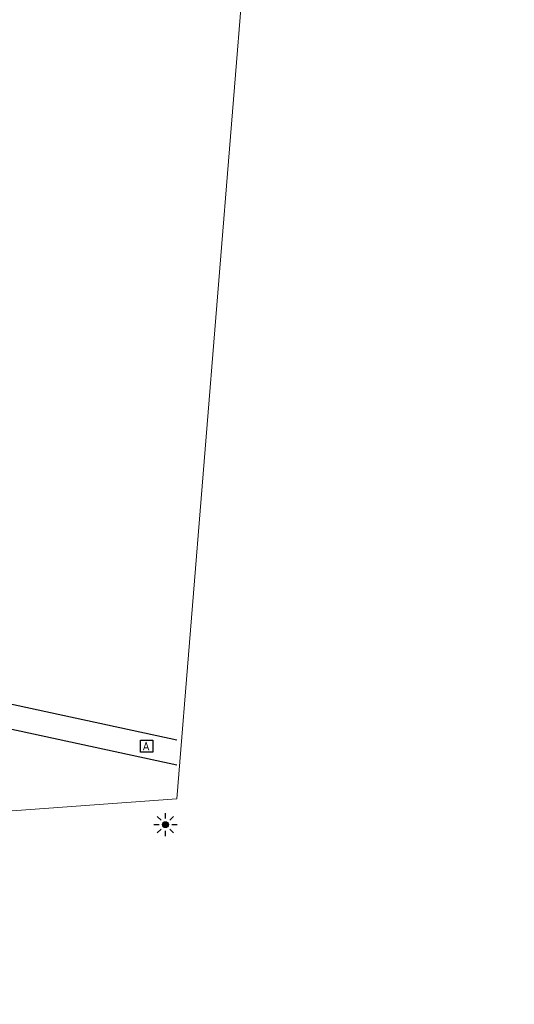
# Model space of a CAD drawing. Header units: metres. Extents: x 240159 to 241664, y 578380 to 583939.
# Tile 53 of 71: x 240784 to 240835, y 583537 to 583639. Entities that reach past the tile are written whole.
import ezdxf
from ezdxf.enums import TextEntityAlignment as Align

# ---------------------------------------------------------------- set-up
doc = ezdxf.new("R2010")
doc.units = ezdxf.units.M
for name, color, linetype, lineweight in [('08 DO Civiel - nieuwe persleiding 160', 96, 'NPERS', 30), ('N-GV-GR-BOLLEN-A', 92, 'Continuous', 9), ('N-WE-IE-MEUBILAIR_WEGMEUBILAIR_LICHTMAST_MET_PASTEGEL-S', 7, 'Continuous', 25), ('N-WE-KL-TRACE_WENSTRACE-A', 7, 'Continuous', 25), ('X-XX-WE-KG-WERKGRENS-G', 10, 'XX-WERKGRENS_CIRCEL', 20)]:
    doc.layers.add(name, color=color, linetype=linetype, lineweight=lineweight)
doc.layers.add('X-XX-AL-VERWIJZING-NUTS_A-T18', color=7, linetype='Continuous', lineweight=25, true_color=0xfe0101)
doc.styles.add('NLCS-ISO', font='NLCS-ISO.ttf')
doc.styles.add('NLCS-ISO-ANNOTATIEF-T25', font='NLCS-ISO.ttf', dxfattribs={"height": 2.5})
doc.styles.add('Style-STANDARD', font='simplex.shx')
doc.linetypes.add('NPERS', pattern='A,0.5,-0.5,["+",Style-STANDARD,S=0.5,R=0,X=-0.1,Y=-0.2],-0.8', length=1.8)
doc.linetypes.add('XX-WERKGRENS_CIRCEL', pattern='A,10,-2.5,[69,NLCS.SHX,S=1,R=0,X=0,Y=0],-2.5', length=15)

# ---------------------------------------------------------------- blocks, each defined once
blk = doc.blocks.new('N-SIE-WEG_LICHTMAST_SPOT-SO')
h = blk.add_hatch(color=256)
edge = h.paths.add_edge_path()
edge.add_arc((0, 0), 0.77, 0, 360)
for p, q in [((0, 1.62), (0, 3)), ((-3, 0), (-1.62, 0)), ((-2.12, 2.12), (-1.15, 1.15)), ((1.15, 1.15), (2.12, 2.12)), ((-2.12, -2.12), (-1.15, -1.15)), ((0, -3), (0, -1.62)), ((1.15, -1.15), (2.12, -2.12)), ((1.62, 0), (3, 0))]:
    blk.add_line(p, q)
blk.add_circle((0, 0), 0.77)
at = {"style": 'NLCS-ISO'}
blk.add_attdef('TYPE', text='', height=1.8, dxfattribs=at).set_placement((0, 3), align=Align.BOTTOM_CENTER)
blk = doc.blocks.new('N_lichtmast')
blk.add_blockref('N-SIE-WEG_LICHTMAST_SPOT-SO', (0, 0))

msp = doc.modelspace()

# ---------------------------------------------------------------- hatches: boundary and pattern name
at = {"layer": 'N-GV-GR-BOLLEN-A'}
h = msp.add_hatch(dxfattribs=at)
h.set_pattern_fill('AGR-BOLLEN', color=256, scale=0.5, pattern_type=2)
h.set_pattern_definition([(45, (0, 0), (-0.8749916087, 0.8749916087), [0.3, -0.937425]), (135, (0, 0), (-0.8749916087, -0.8749916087), [0.3, -0.937425])])
h.paths.add_polyline_path([(240686.474, 583735.503), (240748.725, 583739.722, -0.4606943), (240763.66, 583724.475), (240761.251, 583697.29, 0.0669485), (240762.114, 583678.259), (240765.893, 583657.375, -0.0278435), (240768.68, 583634.896), (240773.404, 583565.204), (240779.941, 583574.402), (240778.573, 583636.488), (240794.946, 583725.789), (240796.591, 583769.562), (240796.764, 583773.057), (240793.275, 583772.783, -0.0841881), (240757.188, 583776.178), (240741.334, 583780.426, 0.2283239), (240682.712, 583765.292, -0.0008538), (240659.229, 583745.644, -0.2200704), (240596.227, 583728.709), (240513.155, 583743.564, 0.5940481), (240482.46, 583699.445), (240488.768, 583688.3), (240507.69, 583654.865, -0.1738144), (240514.477, 583598.584, -0.1185222), (240502.533, 583574.041), (240526.377, 583548.37), (240523.712, 583587.68, -0.0576784), (240524.325, 583600.551), (240529.022, 583629.153, 0.1226499), (240527.101, 583652.738), (240518.082, 583679.469, -0.491873), (240530.436, 583697.965), (240589.679, 583701.98, 0.2674745), (240599.665, 583708.673, -0.2674745), (240611.311, 583716.476), (240665.692, 583720.162, 0.2920074), (240674.317, 583726.529, -0.2920074)])

# ---------------------------------------------------------------- linework, layer by layer
at = {"layer": '08 DO Civiel - nieuwe persleiding 160', "ltscale": 2, "flags": 128}
msp.add_lwpolyline([(240800.136, 583564.579), (240778.494, 583569.259), (240759.92, 583560.356), (240738.734, 583560.252), (240717.571, 583559.262), (240535.566, 583546.933)], dxfattribs=at)
at = {"layer": 'N-WE-KL-TRACE_WENSTRACE-A', "transparency": 33554559}
msp.add_lwpolyline([(240800.136, 583564.579), (240778.494, 583569.259), (240759.92, 583560.356), (240760.447, 583557.847), (240778.781, 583566.639), (240800.136, 583562.021)], dxfattribs=at)
at = {"layer": 'X-XX-WE-KG-WERKGRENS-G', "flags": 128}
msp.add_lwpolyline([(240187.762, 583784.732), (240159.404, 583757.698), (240169.028, 583742.355), (240265.702, 583784.857), (240393.607, 583784.982), (240387.115, 583763.745), (240401.241, 583754.746), (240418.947, 583769.347), (240428.104, 583727.117), (240466.42, 583693.547), (240507.393, 583537.131), (240800.136, 583558.506), (240818.587, 583786.439), (240856.238, 583841.557), (240925.322, 583832.926), (240937.919, 583879.713), (241166.237, 583879.713), (241166.237, 583939.034), (240701.99, 583939.034), (240693.683, 583887.816), (240643.783, 583887.816), (240514.589, 583853.279), (240512.63, 583866.906), (240506.367, 583870.112), (240500.104, 583934.686), (240187.567, 583934.686)], close=True, dxfattribs=at)

# ---------------------------------------------------------------- block references
at = {"layer": 'N-WE-IE-MEUBILAIR_WEGMEUBILAIR_LICHTMAST_MET_PASTEGEL-S', "xscale": 0.4, "yscale": 0.4, "zscale": 0.4}
msp.add_blockref('N_lichtmast', (240798.948, 583555.808), dxfattribs=at)

# ---------------------------------------------------------------- next in the draw order: texts
at = {"layer": 'X-XX-AL-VERWIJZING-NUTS_A-T18', "insert": (240796.551, 583564.417), "char_height": 0.9, "width": 0.9, "attachment_point": 1, "style": 'NLCS-ISO-ANNOTATIEF-T25', "bg_fill": 19, "box_fill_scale": 1.2, "bg_fill_color": 256, "bg_fill_transparency": 0}
msp.add_mtext('A', dxfattribs=at)

doc.saveas('drawing.dxf')
